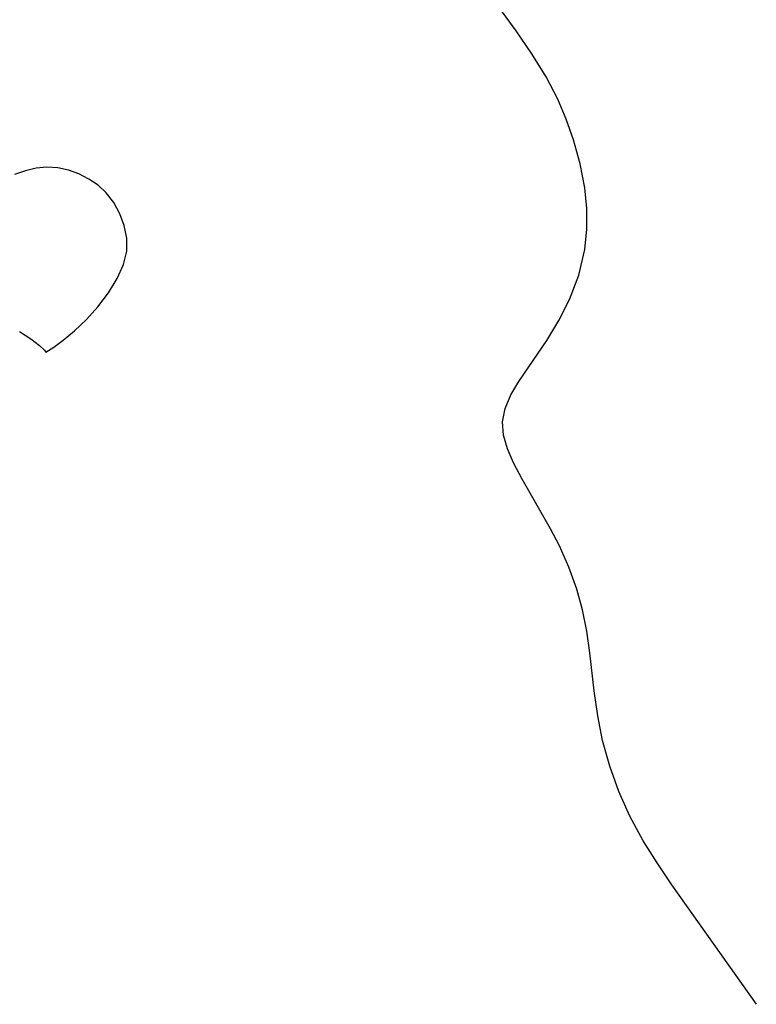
# Model space of a CAD drawing. Header units: inches. Extents: x 1073367 to 1082519, y 1569854 to 1574957.
# Tile 83 of 256: x 1074837 to 1074882, y 1573408 to 1573468. Entities that reach past the tile are written whole.
import ezdxf

# ---------------------------------------------------------------- set-up
doc = ezdxf.new("R2010")
doc.units = ezdxf.units.IN
doc.header["$MEASUREMENT"] = 0
doc.layers.add('CGG_CurvaNivelLidar_v1', color=7, linetype='Continuous', lineweight=30, true_color=0x008008)

msp = doc.modelspace()

# ---------------------------------------------------------------- linework, layer by layer
at = {"layer": 'CGG_CurvaNivelLidar_v1'}
for points in [[(1074882.221, 1573407.5117, 66), (1074877.0201, 1573414.8607, 66), (1074876.1113, 1573416.1994, 66), (1074875.2563, 1573417.5654, 66), (1074874.4301, 1573419.0781, 66), (1074873.7507, 1573420.5919, 66), (1074873.1908, 1573422.147, 66), (1074872.7534, 1573423.7331, 66), (1074872.4539, 1573425.251, 66), (1074872.2381, 1573426.7749, 66), (1074871.972, 1573429.1144, 66), (1074871.7776, 1573430.4429, 66), (1074871.5183, 1573431.7517, 66), (1074871.1748, 1573433.0293, 66), (1074870.6843, 1573434.3865, 66), (1074870.0988, 1573435.6903, 66), (1074869.5549, 1573436.7461, 66), (1074867.8126, 1573439.7898, 66), (1074867.2774, 1573440.7933, 66), (1074866.8989, 1573441.658, 66), (1074866.6574, 1573442.4985, 66), (1074866.5994, 1573443.3211, 66), (1074866.7626, 1573444.145, 66), (1074867.1128, 1573444.9662, 66), (1074867.5997, 1573445.7942, 66), (1074869.3258, 1573448.3224, 66), (1074870.0649, 1573449.5411, 66), (1074870.7218, 1573450.8373, 66), (1074871.2853, 1573452.333, 66), (1074871.6539, 1573453.9005, 66), (1074871.7847, 1573455.1514, 66), (1074871.7857, 1573456.422, 66), (1074871.6641, 1573457.7008, 66), (1074871.3804, 1573459.176, 66), (1074870.9692, 1573460.6417, 66), (1074870.5221, 1573461.9102, 66), (1074869.993, 1573463.1561, 66), (1074869.2903, 1573464.5202, 66), (1074868.4109, 1573465.9386, 66), (1074867.4313, 1573467.356, 66), (1074862.9039, 1573473.5531, 66)], [(1074836.8907, 1573448.8736, 66.5), (1074837.5915, 1573448.4123, 66.5), (1074838.1167, 1573448.015, 66.5), (1074838.4334, 1573447.7282, 66.5), (1074838.5, 1573447.5933, 66.5), (1074839.0057, 1573447.9143, 66.5), (1074839.5772, 1573448.3392, 66.5), (1074840.2675, 1573448.911, 66.5), (1074841.0086, 1573449.6107, 66.5), (1074841.712, 1573450.3894, 66.5), (1074842.3552, 1573451.2369, 66.5), (1074842.8958, 1573452.1162, 66.5), (1074843.2918, 1573452.9885, 66.5), (1074843.501, 1573453.8137, 66.5), (1074843.491, 1573454.6139, 66.5), (1074843.3295, 1573455.3764, 66.5), (1074843.0589, 1573456.1088, 66.5), (1074842.6892, 1573456.7915, 66.5), (1074842.2193, 1573457.4004, 66.5), (1074841.7195, 1573457.8577, 66.5), (1074841.1566, 1573458.2413, 66.5), (1074840.5487, 1573458.5525, 66.5), (1074839.9093, 1573458.7865, 66.5), (1074839.2489, 1573458.9327, 66.5), (1074838.5753, 1573458.9741, 66.5), (1074837.9174, 1573458.9024, 66.5), (1074837.2535, 1573458.744, 66.5), (1074836.5835, 1573458.5266, 66.5)]]:
    msp.add_polyline3d(points, dxfattribs=at)

doc.saveas('drawing.dxf')
